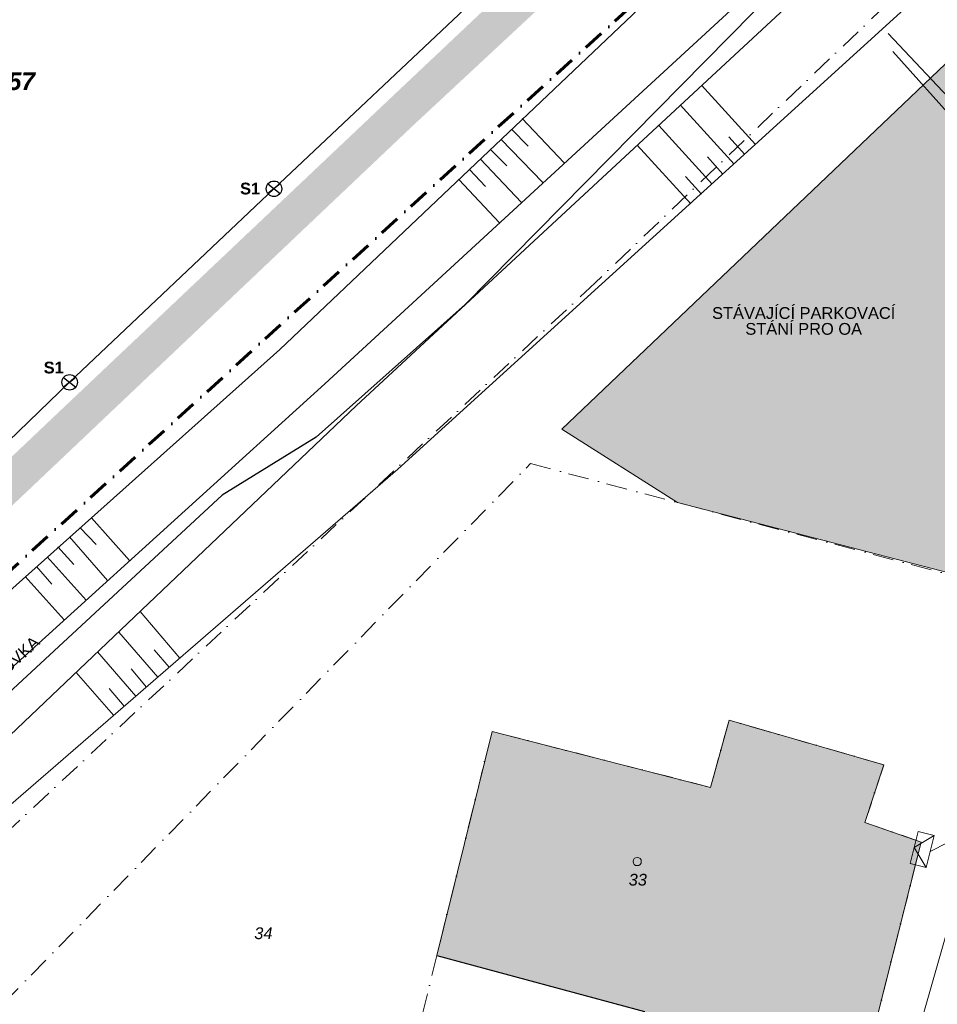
# Model space of a CAD drawing. Header units: millimetres. Extents: x 1001806 to 1216649, y -881308 to -714934.
# Tile 12 of 15: x 1106872 to 1145933, y -818558 to -776622. Entities that reach past the tile are written whole.
import ezdxf

# ---------------------------------------------------------------- set-up
doc = ezdxf.new("R2010")
doc.units = ezdxf.units.MM
doc.header["$MEASUREMENT"] = 0
doc.linetypes.add('ČÁRA ČERCHOVANÁ 3', pattern=[1675.694406, 881.944418, -440.972209, 0, -352.777779])
for name, color, linetype in [('2 - INŽENÝRSKÉ SÍTĚ_ PROFESE.2D', 7, 'Continuous'), ('2 - TEXT HLAVNÍ UNIVERSÁL.2D', 7, 'Continuous'), ('2 - ČÁRA HLAVNÍ.2D', 7, 'Continuous'), ('2 - ČÁRA POMOCNÁ.2Da', 7, 'Continuous'), ('Nové_3 - SVĚTLA.3D', 7, 'Continuous')]:
    doc.layers.add(name, color=color, linetype=linetype)
doc.styles.add('GENEROVANÝ_STYL_1', font='Arial.ttf')
doc.styles.add('GENEROVANÝ_STYL_5', font='arialbi.ttf')
doc.styles.add('GENEROVANÝ_STYL_6', font='ariali.ttf')
doc.styles.add('GENEROVANÝ_STYL_7', font='arialbd.ttf')
doc.linetypes.add('KANALIZACE - DEŠŤOVÁ', pattern='A,0,[8,SYROVICE PÓDIUM1.Shx,S=23.809524,R=0,X=0,Y=0],-3000,0', length=3000)
doc.linetypes.add('VEDENÍ - NN', pattern='A,0,[3,SYROVICE PÓDIUM1.Shx,S=23.809524,R=0,X=0,Y=0.119914],-3000,0', length=3000)
doc.linetypes.add('ČÁRA DVOJITÁ II', pattern='A,0,[9,SYROVICE PÓDIUM1.Shx,S=1.984127,R=0,X=0,Y=-0.0625],-250,0', length=250)
doc.linetypes.add('ČÁRA SKICA', pattern='A,0,[1,SYROVICE PÓDIUM1.Shx,S=39.68254,R=0,X=0,Y=1.249e-15],-5000,0', length=5000)

msp = doc.modelspace()

# ---------------------------------------------------------------- hatches: boundary and pattern name
at = {"layer": '2 - ČÁRA HLAVNÍ.2D', "linetype": 'Continuous', "lineweight": 0}
for points in [[(1036297.423, -743516.102), (1063069.618, -743678.358), (1064270.311, -741828.643), (1063880.897, -740011.378), (1062160.986, -736279.497), (1061868.926, -734267.526), (1065243.845, -733715.856), (1065957.77, -736214.594), (1066087.575, -737577.542), (1067418.072, -742250.507), (1068391.606, -743937.967), (1085006.593, -743808.162), (1086108.418, -743384.582), (1087077.534, -742727.007), (1087905.362, -741814.967), (1088452.214, -740843.684), (1088704.452, -740104.295), (1088840.355, -738606.796), (1088738.475, -737772.249), (1087164.997, -723374.719), (1095793.9, -723238.979), (1095999.334, -736298.238), (1092470.357, -736539.106), (1092859.77, -741114.717), (1114180.173, -741017.364), (1122033.35, -743256.493), (1131768.694, -742931.982), (1150590.359, -742834.628), (1168178.88, -741990.898), (1160552.861, -750817.61), (1158930.303, -750947.415), (1156561.37, -751369.279), (1154257.338, -752083.205), (1151336.735, -753511.055), (1150610.279, -754421.696), (1150009.259, -755656.6), (1149615.042, -756779.943), (1149407.786, -757795.246), (1149389.666, -758930.396), (1149487.02, -762013.255), (1153381.157, -767919.364), (1154748.914, -770927.88), (1155920.927, -775040.043), (1156788.458, -778535.037), (1157569.33, -782650.049), (1157957.976, -785374.865), (1158457.326, -791208.829), (1158529.963, -796270.864), (1158212.525, -801982.946), (1156022.528, -814738.489), (1152667.232, -828700.36), (1150405.69, -837149.11), (1147738.244, -845240.705), (1145726.88, -850500.641), (1143094.144, -856543.443), (1139135.104, -854499.021), (1141059.854, -850695.377), (1143272.479, -845783.885), (1145662.044, -839624.047), (1147943.044, -832429.021), (1150052.405, -823605.132), (1151563.893, -812766.847), (1153272.277, -804898.713), (1153602.951, -802042.678), (1134872.504, -797187.372), (1129954.599, -794062.303), (1146938.486, -777868.213), (1148380.933, -779310.66), (1149521.025, -779914.448), (1151700.94, -780123.602), (1150992.154, -775936.864), (1152018.209, -775707.639), (1152568.084, -778168.983), (1151716.114, -774089.325), (1151077.126, -772235.366), (1149843.982, -770190.944), (1146136.952, -765141.21), (1145227.754, -763907.281), (1143972.942, -762741.853), (1142571.648, -761945.71), (1141229.198, -761515.251), (1139622.936, -761351.277), (1138126.824, -761528.747), (1136668.817, -762045.706), (1132043.475, -756704.909), (1130999.123, -757228.191), (1127225.534, -754160.078), (1126868.571, -753543.506), (1126381.804, -753056.739), (1125830.134, -752634.874), (1125181.112, -752342.814), (1124499.638, -752180.558), (1120897.56, -752018.302), (1120865.109, -750558.001), (1083304.437, -750538.896), (1068651.927, -750364.461), (1049810.885, -750556.34), (1031202.593, -750752.708), (1023544.123, -744067.772)], [(1130439.264, -831298.119), (1137059.139, -833098.344), (1140129.364, -820588.138), (1142819.295, -821288.402), (1145249.228, -811648.396), (1142849.281, -810808.08), (1143659.259, -808358.391), (1137069.37, -806458.33), (1136279.148, -809318.299), (1126979.22, -806938.107), (1124629.367, -816478.277), (1133469.273, -818858.116)]]:
    msp.add_hatch(color=0, dxfattribs=at).paths.add_polyline_path(points)
h = msp.add_hatch(color=0, dxfattribs=at)
h.paths.add_polyline_path([(1072539.281, -826828.08), (1080929.281, -819278.08), (1082039.281, -811738.08), (1081999.281, -810908.08), (1081766.601, -810218.005), (1080779.281, -808038.08), (1080449.281, -807098.08), (1080539.281, -806158.08), (1080919.281, -805308.08), (1081609.281, -804628.08), (1082499.281, -804268.08), (1083509.281, -804158.08), (1086549.281, -804668.08), (1088059.281, -804568.08), (1100159.281, -801298.08), (1108208.448, -793643.964), (1122585.42, -780030.961), (1128159.023, -774765.559), (1128537.241, -774376.104), (1132782.709, -770547.974), (1133359.281, -770028.08), (1134679.281, -768768.08), (1133069.281, -767309.08), (1137597.281, -763463.08), (1142069.281, -763752.08), (1133617.602, -771818.828), (1123620.646, -781126.783), (1103988.398, -799748.019), (1082553.484, -819804.441), (1073539.281, -828018.08)])
h.paths.add_polyline_path([(1097989.281, -803308.08), (1089379.281, -805658.08), (1088369.281, -806318.08), (1088146.525, -806624.988), (1086579.281, -808888.08), (1085609.281, -809888.08), (1084739.281, -810358.08), (1083669.281, -811308.08), (1083489.281, -811668.08), (1082579.281, -817788.08)], flags=0)
h.paths.add_polyline_path([(1082605.407, -807617.111), (1082699.489, -807843.767), (1082864.741, -808046.256), (1083186.283, -808225.06), (1083489.375, -808284.455), (1083865.172, -808168.321), (1084006.633, -808073.4), (1084204.675, -807841.454), (1084316.765, -807519.244), (1084307.55, -807224.533), (1084160.174, -806887.92), (1083994.289, -806714.236), (1083759.58, -806581.254), (1083451.4, -806525.098), (1083122.955, -806589.183), (1082862.458, -806753.429), (1082676.758, -806994.71), (1082580.378, -807330.368)], flags=0)

# ---------------------------------------------------------------- linework, layer by layer
at = {"layer": '2 - INŽENÝRSKÉ SÍTĚ_ PROFESE.2D', "color": 0, "linetype": 'KANALIZACE - DEŠŤOVÁ', "lineweight": 15}
for p, q in [((1153429.142, -787401.091), (1143839.392, -777211.041)), ((1153177.142, -788210.091), (1144041.186, -777980.922))]:
    msp.add_line(p, q, dxfattribs=at)
at = {"layer": '2 - INŽENÝRSKÉ SÍTĚ_ PROFESE.2D', "color": 0, "linetype": 'VEDENÍ - NN', "lineweight": 15}
for points in [[(1134002.043, -849640.525), (1139135.789, -840760.66), (1148315.789, -808560.66), (1150295.789, -779310.66), (1167455.789, -758770.66), (1185445.789, -736970.66)], [(1148315.789, -808560.66), (1146382.789, -811661.66), (1145625.789, -812055.66)]]:
    msp.add_lwpolyline(points, dxfattribs=at)
at = {"layer": '2 - INŽENÝRSKÉ SÍTĚ_ PROFESE.2D', "color": 0, "linetype": 'Continuous', "lineweight": 15}
for points in [[(1145120.568, -811202.139), (1144775.781, -812559.016)], [(1145120.568, -811202.139), (1145799.005, -811374.532), (1145454.218, -812731.409), (1144775.781, -812559.016)], [(1144948.174, -811880.577), (1145799.005, -811374.532)], [(1144948.174, -811880.577), (1145454.218, -812731.409)]]:
    msp.add_lwpolyline(points, dxfattribs=at)
at = {"layer": '2 - ČÁRA HLAVNÍ.2D', "color": 0, "linetype": 'ČÁRA DVOJITÁ II', "lineweight": 15}
for p, q in [((1126473.249, -775533.337), (1117697.208, -783823.477)), ((1117697.208, -783823.477), (1108997.638, -792065.551)), ((1108997.638, -792065.551), (1100274.564, -800458.806))]:
    msp.add_line(p, q, dxfattribs=at)
at = {"layer": '2 - ČÁRA HLAVNÍ.2D', "color": 0, "linetype": 'Continuous', "lineweight": 30}
for p, q in [((1117439.836, -783617.224), (1117954.581, -784029.73)), ((1117954.581, -783617.224), (1117439.836, -784029.73)), ((1108740.266, -791859.298), (1109255.011, -792271.804)), ((1109255.011, -791859.298), (1108740.266, -792271.804))]:
    msp.add_line(p, q, dxfattribs=at)
at = {"layer": '2 - ČÁRA HLAVNÍ.2D', "color": 5, "linetype": 'ČÁRA ČERCHOVANÁ 3', "lineweight": 60}
msp.add_lwpolyline([(1077579.395, -825998.338), (1106169.212, -800358.096), (1145669.387, -764438.263)], dxfattribs=at)
at = {"layer": '2 - ČÁRA HLAVNÍ.2D', "color": 0, "linetype": 'ČÁRA ČERCHOVANÁ 3', "lineweight": 15}
for points in [[(1149829.342, -770188.188), (1131369.187, -787828.135), (1081269.098, -834648.096), (1037609.32, -875148.396), (1036549.223, -876258.235), (1032629.156, -881308.249)], [(1120919.203, -831488.266), (1099169.395, -825708.355), (1128619.284, -795528.216), (1152589.123, -801888.094), (1143379.153, -837458.324), (1129889.284, -833868.105)], [(1145249.228, -811648.396), (1142849.281, -810808.08), (1143659.259, -808358.391), (1137069.37, -806458.33), (1136279.148, -809318.299), (1126979.22, -806938.107), (1124629.367, -816478.277), (1120919.203, -831488.266)], [(1142819.295, -821288.402), (1145249.228, -811648.396)]]:
    msp.add_lwpolyline(points, dxfattribs=at)
at = {"layer": '2 - ČÁRA HLAVNÍ.2D', "color": 0, "linetype": 'ČÁRA SKICA', "lineweight": 30}
for points in [[(1143209.114, -771118.11), (1125839.395, -788758.057)], [(1125839.395, -788758.057), (1119489.395, -794398.269)], [(1119489.395, -794398.269), (1115489.248, -796868.066)], [(1115489.248, -796868.066), (1081669.148, -828218.369)]]:
    msp.add_lwpolyline(points, dxfattribs=at)
at = {"layer": '2 - ČÁRA HLAVNÍ.2D', "color": 0, "linetype": 'Continuous', "lineweight": 15, "flags": 128}
msp.add_lwpolyline([(1130439.264, -831298.119), (1137059.139, -833098.344), (1140129.364, -820588.138), (1142819.295, -821288.402), (1145249.228, -811648.396), (1142849.281, -810808.08), (1143659.259, -808358.391), (1137069.37, -806458.33), (1136279.148, -809318.299), (1126979.22, -806938.107), (1124629.367, -816478.277), (1133469.273, -818858.116)], close=True, dxfattribs=at)
at = {"layer": '2 - ČÁRA HLAVNÍ.2D', "color": 0, "linetype": 'Continuous', "lineweight": 0}
msp.add_lwpolyline([(1133334.161, -812478.079, -0.414213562), (1133159.148, -812653.092, -0.414213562), (1132984.135, -812478.079, -0.414213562), (1133159.148, -812303.066, -0.414213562)], format="xyb", close=True, dxfattribs=at)
at = {"layer": '2 - ČÁRA HLAVNÍ.2D', "color": 0, "linetype": 'Continuous', "lineweight": 30}
msp.add_lwpolyline([(1124629.367, -816478.277), (1133469.273, -818858.116)], dxfattribs=at)
for centre in [(1117697.208, -783823.477), (1108997.638, -792065.551)]:
    msp.add_circle(centre, 329.819, dxfattribs=at)
at = {"layer": '2 - ČÁRA POMOCNÁ.2Da', "color": 0, "linetype": 'Continuous', "lineweight": 15}
for p, q in [((1146938.486, -777868.213), (1129954.599, -794062.303)), ((1129954.599, -794062.303), (1134872.504, -797187.372)), ((1134872.504, -797187.372), (1153666.144, -802059.059))]:
    msp.add_line(p, q, dxfattribs=at)
for points in [[(1117944.506, -790667.617), (1139913.932, -769801.53)], [(1117944.506, -790667.617), (1139913.932, -769801.53)], [(1117944.506, -790667.617), (1139913.932, -769801.53)], [(1087635.136, -821690.912), (1102010.993, -808321.04), (1119859.124, -792127.919), (1141601.391, -772105.562)], [(1142737.181, -773079.096), (1121189.621, -793069.002), (1103503.746, -809911.147), (1089387.498, -823021.409), (1070825.442, -840415.224)], [(1144684.25, -776032.15), (1122974.434, -795762.447)], [(1135889.99, -779407.069), (1138194.021, -781938.259)], [(1135889.99, -779407.069), (1138194.021, -781938.259)], [(1135889.99, -779407.069), (1138194.021, -781938.259)], [(1134981.358, -780250.799), (1137285.389, -782781.989)], [(1134981.358, -780250.799), (1137285.389, -782781.989)], [(1134981.358, -780250.799), (1137285.389, -782781.989)], [(1130048.783, -782717.086), (1128263.97, -780834.92)], [(1130048.783, -782717.086), (1128263.97, -780834.92)], [(1130048.783, -782717.086), (1128263.97, -780834.92)], [(1134072.726, -781126.98), (1136344.306, -783625.718)], [(1134072.726, -781126.98), (1136344.306, -783625.718)], [(1134072.726, -781126.98), (1136344.306, -783625.718)], [(1128523.58, -782003.161), (1127809.654, -781289.236)], [(1128523.58, -782003.161), (1127809.654, -781289.236)], [(1128523.58, -782003.161), (1127809.654, -781289.236)], [(1137058.231, -781613.747), (1137739.705, -782360.124)], [(1137058.231, -781613.747), (1137739.705, -782360.124)], [(1137058.231, -781613.747), (1137739.705, -782360.124)], [(1129140.151, -783560.816), (1127355.338, -781711.101)], [(1129140.151, -783560.816), (1127355.338, -781711.101)], [(1129140.151, -783560.816), (1127355.338, -781711.101)], [(1133164.093, -781970.71), (1135435.674, -784469.448)], [(1127614.948, -782846.891), (1126901.022, -782132.966)], [(1127614.948, -782846.891), (1126901.022, -782132.966)], [(1127614.948, -782846.891), (1126901.022, -782132.966)], [(1136149.599, -782457.477), (1136798.622, -783203.854)], [(1128231.519, -784404.546), (1126479.157, -782554.831)], [(1128231.519, -784404.546), (1126479.157, -782554.831)], [(1128231.519, -784404.546), (1126479.157, -782554.831)], [(1126706.315, -783723.072), (1126024.841, -783009.147)], [(1126706.315, -783723.072), (1126024.841, -783009.147)], [(1126706.315, -783723.072), (1126024.841, -783009.147)], [(1135208.516, -783301.207), (1135889.99, -784047.583)], [(1127290.436, -785280.727), (1125570.525, -783431.012)], [(1127290.436, -785280.727), (1125570.525, -783431.012)], [(1127290.436, -785280.727), (1125570.525, -783431.012)], [(1100291.083, -806438.874), (1117944.506, -790667.617)], [(1104996.499, -811338.997), (1122974.434, -795762.447)], [(1111551.63, -799656.584), (1109929.073, -797839.32)], [(1111551.63, -799656.584), (1109929.073, -797839.32)], [(1111551.63, -799656.584), (1109929.073, -797839.32)], [(1110123.78, -798975.11), (1109442.306, -798261.185)], [(1110123.78, -798975.11), (1109442.306, -798261.185)], [(1110123.78, -798975.11), (1109442.306, -798261.185)], [(1110610.547, -800500.314), (1108987.99, -798650.599)], [(1110610.547, -800500.314), (1108987.99, -798650.599)], [(1110610.547, -800500.314), (1108987.99, -798650.599)], [(1109182.697, -799818.84), (1108501.223, -799072.464)], [(1109182.697, -799818.84), (1108501.223, -799072.464)], [(1109182.697, -799818.84), (1108501.223, -799072.464)], [(1109701.915, -801344.044), (1108046.907, -799494.329)], [(1109701.915, -801344.044), (1108046.907, -799494.329)], [(1109701.915, -801344.044), (1108046.907, -799494.329)], [(1108241.613, -800662.57), (1107592.591, -799916.194)], [(1108241.613, -800662.57), (1107592.591, -799916.194)], [(1108241.613, -800662.57), (1107592.591, -799916.194)], [(1108760.832, -802187.774), (1107105.823, -800338.059)], [(1108760.832, -802187.774), (1107105.823, -800338.059)], [(1108760.832, -802187.774), (1107105.823, -800338.059)], [(1112005.946, -801830.811), (1113693.406, -803810.331)], [(1112005.946, -801830.811), (1113693.406, -803810.331)], [(1112005.946, -801830.811), (1113693.406, -803810.331)], [(1111097.314, -802706.992), (1112752.323, -804621.61)], [(1111097.314, -802706.992), (1112752.323, -804621.61)], [(1111097.314, -802706.992), (1112752.323, -804621.61)], [(1112590.067, -803453.369), (1113239.09, -804199.745)], [(1112590.067, -803453.369), (1113239.09, -804199.745)], [(1112590.067, -803453.369), (1113239.09, -804199.745)], [(1110188.682, -803550.722), (1111811.239, -805432.888)], [(1110188.682, -803550.722), (1111811.239, -805432.888)], [(1110188.682, -803550.722), (1111811.239, -805432.888)], [(1111616.533, -804264.647), (1112265.556, -805043.475)], [(1111616.533, -804264.647), (1112265.556, -805043.475)], [(1111616.533, -804264.647), (1112265.556, -805043.475)], [(1109280.05, -804426.903), (1110870.156, -806244.167)], [(1109280.05, -804426.903), (1110870.156, -806244.167)], [(1109280.05, -804426.903), (1110870.156, -806244.167)], [(1110675.449, -805108.377), (1111324.472, -805854.753)], [(1110675.449, -805108.377), (1111324.472, -805854.753)], [(1110675.449, -805108.377), (1111324.472, -805854.753)]]:
    msp.add_lwpolyline(points, dxfattribs=at)

# ---------------------------------------------------------------- texts
at = {"layer": '2 - TEXT HLAVNÍ UNIVERSÁL.2D', "color": 0, "linetype": 'Continuous', "lineweight": 0, "char_height": 500, "attachment_point": 2, "style": 'GENEROVANÝ_STYL_7'}
for insert in [(1116679.95, -783562.313), (1108320.901, -791187.869)]:
    msp.add_mtext('\\A1;{\\pqc;\\fArial|b1|i0|c0|p0;\\W1.000000;S1}', dxfattribs=dict(at, insert=insert))
at = {"layer": 'Nové_3 - SVĚTLA.3D', "color": 0, "linetype": 'Continuous', "lineweight": 0, "attachment_point": 1}
for s, insert, char_height, style in [('\\A1;{\\pql;\\fArial|b1|i1|c0|p0;\\W1.000000;57}', (1106360.6, -778867.099), 750, 'GENEROVANÝ_STYL_5'), ('\\A1;{\\pql;\\fArial|b0|i1|c0|p0;\\W1.000000;33}', (1132794.687, -813001.717), 500, 'GENEROVANÝ_STYL_6'), ('\\A1;{\\pql;\\fArial|b0|i1|c0|p0;\\W1.000000;34}', (1116857.008, -815281.528), 500, 'GENEROVANÝ_STYL_6')]:
    msp.add_mtext(s, dxfattribs=dict(at, insert=insert, char_height=char_height, style=style))
at = {"layer": 'Nové_3 - SVĚTLA.3D', "color": 0, "linetype": 'Continuous', "lineweight": 0, "insert": (1140245.744, -788865.262), "char_height": 500, "attachment_point": 2, "line_spacing_factor": 0.80906, "style": 'GENEROVANÝ_STYL_1'}
msp.add_mtext('\\A1;{\\pqc;\\fArial|b0|i0|c0|p0;\\W1.000000;STÁVAJÍCÍ PARKOVACÍ\\P\\pqc;\\fArial|b0|i0|c0|p0;\\W1.000000;STÁNÍ PRO OA}', dxfattribs=at)
at = {"layer": 'Nové_3 - SVĚTLA.3D', "color": 0, "linetype": 'Continuous', "lineweight": 0, "insert": (1107425.054, -802833.59), "char_height": 500, "attachment_point": 3, "rotation": 42.8296702, "style": 'GENEROVANÝ_STYL_1'}
msp.add_mtext('\\A1;{\\pqr;\\fArial|b0|i0|c0|p0;\\W1.000000;SYRŮVKA}', dxfattribs=at)

doc.saveas('drawing.dxf')
